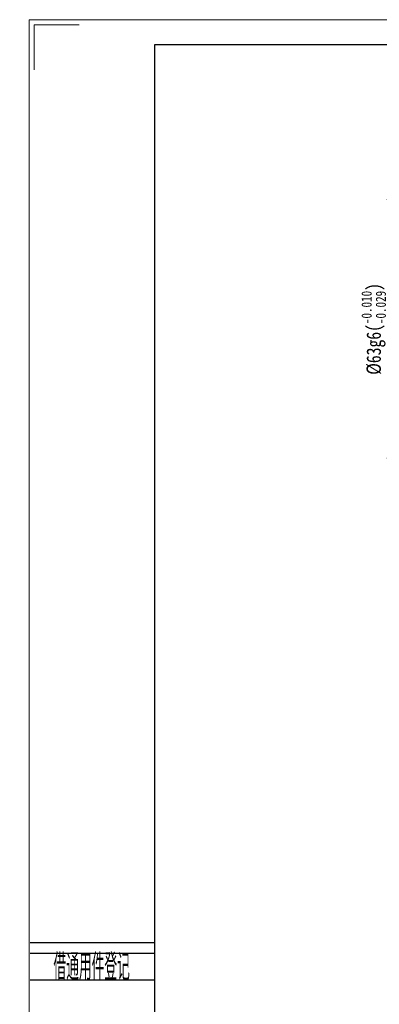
# Model space of a CAD drawing. Header units: millimetres. Extents: x -28 to 487, y -30 to 333.
# Tile 2 of 7: x -28 to 60, y 93 to 333. Entities that reach past the tile are written whole.
import ezdxf
from ezdxf.enums import TextEntityAlignment as Align

# ---------------------------------------------------------------- set-up
doc = ezdxf.new("R2010")
doc.units = ezdxf.units.MM
doc.layers.add('2细线层', color=4, linetype='Continuous')
doc.layers.add('6文字层', color=3, linetype='Continuous')
doc.layers.add('图框_外框线', color=7, linetype='Continuous', lineweight=18)
doc.layers.add('尺寸线层', color=3, linetype='Continuous', lineweight=18)
doc.styles.add('PC_TEXTSTYLE', font='ISOCP.SHX', dxfattribs={"width": 0.707, "bigfont": 'GBCBIG.SHX'})
doc.styles.add('宋体', font='SimSun.ttf', dxfattribs={"width": 0.8})
doc.dimstyles.new('D直径标注φ25', dxfattribs={"dimtxt": 3.5, "dimasz": 2, "dimexe": 1, "dimexo": 3, "dimtad": 1, "dimtoh": 1, "dimdec": 1, "dimdsep": 46, "dimtxsty": '宋体', "dimblk": 'OPEN', "dimcen": 3, "dimclrd": 3, "dimclre": 3, "dimclrt": 130, "dimadec": 0, "dimazin": 0, "dimtm": 1e-09, "dimtfac": 1, "dimtdec": 1, "dimtmove": 0, "dimatfit": 0, "dimldrblk": 'OPEN', "dimfxl": 0, "dimlwd": 13, "dimlwe": 13, "dimarcsym": 0})

# ---------------------------------------------------------------- blocks, each defined once
blk = doc.blocks.new('_Open')
at = {"color": 0, "linetype": 'ByBlock', "lineweight": -2}
for p, q in [((-1, 0.17), (0, 0)), ((-1, -0.17), (0, 0)), ((0, 0), (-1, 0))]:
    blk.add_line(p, q, dxfattribs=at)
blk = doc.blocks.new('*D13')
at = {"layer": 'Defpoints', "color": 0, "transparency": 16777216}
for p in [(62.3, 288.78), (102.17, 288.78), (102.17, 225.78)]:
    blk.add_point(p, dxfattribs=at)
at = {"layer": '尺寸线层', "color": 3, "lineweight": 13, "transparency": 16777216}
for p, q in [((99.17, 288.78), (61.3, 288.78)), ((62.3, 227.78), (62.3, 286.78)), ((99.17, 225.78), (61.3, 225.78))]:
    blk.add_line(p, q, dxfattribs=at)
at = {"layer": '尺寸线层', "color": 3, "lineweight": 13, "transparency": 16777216, "xscale": 2, "yscale": 2, "zscale": 2}
for p, rotation in [((62.3, 288.78), 90), ((62.3, 225.78), 270)]:
    blk.add_blockref('_Open', p, dxfattribs=dict(at, rotation=rotation))
at = {"layer": '尺寸线层', "color": 130, "transparency": 16777216, "insert": (58.13, 257.28), "char_height": 3.5, "attachment_point": 5, "rotation": 90, "style": '宋体', "bg_fill": 3, "box_fill_scale": 1.1, "bg_fill_color": 257, "bg_fill_transparency": 0}
blk.add_mtext('{\\A1;\\A1;%%C63g6({\\H0.707107x;\\S-0.010^ -0.029;})}', dxfattribs=at)

msp = doc.modelspace()

# ---------------------------------------------------------------- linework, layer by layer
at = {"layer": '2细线层'}
for p, q in [((-25.54997, 107.8034), (4.69683, 107.8034)), ((-25.54997, 105.21948), (4.69683, 105.21948)), ((-25.54997, 98.75969), (4.69683, 98.75969))]:
    msp.add_line(p, q, dxfattribs=at)
at = {"layer": '图框_外框线', "color": 3}
msp.add_lwpolyline([(-24.61038, 320.38341), (-24.61038, 331.37361), (-13.62017, 331.37361)], dxfattribs=at)

# ---------------------------------------------------------------- texts
at = {"layer": '6文字层', "color": 3, "style": 'PC_TEXTSTYLE', "width": 0.667}
msp.add_text('借通用件登记', height=6.459789, dxfattribs=at).set_placement((-10.59059, 102.16088), align=Align.MIDDLE)

# ---------------------------------------------------------------- dimensions: what is measured, and where the dimension line sits
at = {"layer": '尺寸线层'}
dim = msp.add_linear_dim(base=(62.29822, 288.77576), p1=(102.16757, 225.77576), p2=(102.16757, 288.77576), angle=90, text='{\\A1;\\A1;%%C63g6({\\H0.707107x;\\S-0.010^ -0.029;})}', dimstyle='D直径标注φ25', override={"dimgap": 1, "dimpost": 'φ<>', "dimtp": -0.01, "dimtm": 0.029, "dimtdec": 3, "dimtzin": 8}, dxfattribs=at)
dim.commit()
dim.dimension.update_dxf_attribs({"geometry": '*D13', "text_midpoint": (58.13377, 257.27576)})

# ---------------------------------------------------------------- next in the draw order: linework, layer by layer
at = {"layer": '图框_外框线', "color": 3}
msp.add_lwpolyline([(-25.83151, -30.08197), (487.04466, -30.08197), (487.04466, 332.59475), (-25.83151, 332.59475)], close=True, dxfattribs=at)
at = {"layer": '图框_外框线', "color": 3, "lineweight": 25}
msp.add_lwpolyline([(4.69683, -23.9763), (480.93899, -23.9763), (480.93899, 326.48908), (4.69683, 326.48908)], close=True, dxfattribs=at)

doc.saveas('drawing.dxf')
